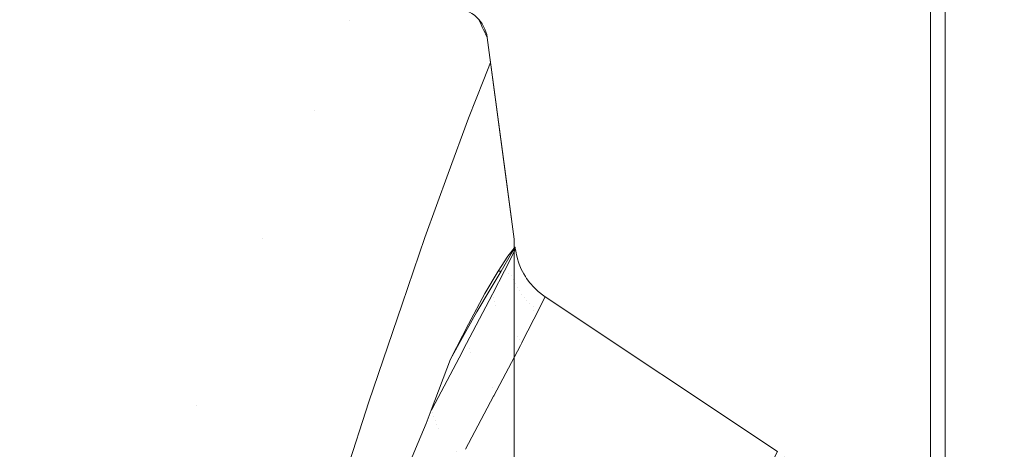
# Model space of a CAD drawing. Header units: millimetres. Extents: x -174 to 174, y -184 to 184.
# Tile 32 of 35: x 52 to 110, y 96 to 122. Entities that reach past the tile are written whole.
import ezdxf

# ---------------------------------------------------------------- set-up
doc = ezdxf.new("R2010")
doc.units = ezdxf.units.MM
doc.header["$LTSCALE"] = 5.08
doc.layers.add('Lighting-LED', color=7, linetype='Continuous', lineweight=5, true_color=0x000000)

# ---------------------------------------------------------------- blocks, each defined once
blk = doc.blocks.new('Group-1')
at = {"layer": 'Lighting-LED', "color": 18, "linetype": 'Continuous', "lineweight": 5}
for points, invisible_edges in [([(-4935.163, -563.12, -462.712), (-4987.26, -599.484, -372.478), (-4921.314, -892.84, -486.699)], 10), ([(-4922.18, -567.845, -487.199), (-4922.18, -892.84, -487.199), (-4989.802, -856.367, -370.075), (-4989.802, -604.205, -370.075)], 10), ([(-5176.739, -621.733, -346.052), (-5047.728, -597.961, -346.052), (-5032.156, -602.514, -346.052)], 9), ([(-5039.258, -603.491, -281.315), (-5055.032, -599.415, -281.315), (-5056.223, -604.971, -242.821), (-5040.908, -608.929, -242.821)], 15), ([(-4988.936, -604.205, -369.575), (-4988.936, -856.367, -369.575), (-4921.314, -892.84, -486.699), (-4987.26, -599.484, -372.478)], 14), ([(-5176.739, -621.733, -346.052), (-5032.156, -602.514, -346.052), (-5017.006, -608.315, -346.052), (-5016.852, -608.392, -346.052)], 9), ([(-5032.156, -602.514, -317.968), (-5039.258, -603.491, -281.315), (-5023.879, -608.865, -281.315)], 11), ([(-5023.879, -608.865, -281.315), (-5022.781, -606.104, -318.422), (-5032.156, -602.514, -317.968)], 9), ([(-5023.879, -608.865, -281.315), (-5039.258, -603.491, -281.315), (-5040.908, -608.929, -242.821), (-5025.975, -614.147, -242.821)], 15), ([(-5040.908, -608.929, -242.821), (-5056.223, -604.971, -242.821), (-5057.927, -612.916, -204.767), (-5043.267, -616.705, -204.767)], 15), ([(-5015.811, -609.887, -303.996), (-5022.781, -606.104, -318.422), (-5023.879, -608.865, -281.315)], 11), ([(-5022.781, -606.104, -318.422), (-5016.245, -608.97, -313.766), (-5016.318, -608.817, -315.394)], 9), ([(-5022.781, -606.104, -318.422), (-5016.173, -609.123, -312.138), (-5016.245, -608.97, -313.766)], 9), ([(-5022.781, -606.104, -318.422), (-5016.101, -609.275, -310.509), (-5016.173, -609.123, -312.138)], 9), ([(-5022.781, -606.104, -318.422), (-5015.956, -609.581, -307.252), (-5016.028, -609.428, -308.881)], 9), ([(-5016.028, -609.428, -308.881), (-5016.101, -609.275, -310.509), (-5022.781, -606.104, -318.422)], 10), ([(-5022.781, -606.104, -318.422), (-5015.884, -609.734, -305.624), (-5015.956, -609.581, -307.252)], 9), ([(-5015.811, -609.887, -303.996), (-5015.884, -609.734, -305.624), (-5022.781, -606.104, -318.422)], 10), ([(-5176.739, -621.733, -346.052), (-5016.852, -608.392, -346.052), (-5016.706, -608.481, -346.052)], 9), ([(-5016.706, -608.481, -346.052), (-5016.567, -608.582, -346.052), (-5016.437, -608.694, -346.052), (-5176.739, -621.733, -346.052)], 12), ([(-5176.739, -621.733, -346.052), (-5016.437, -608.694, -346.052), (-5016.318, -608.817, -346.052), (-5016.208, -608.949, -346.052)], 9), ([(-5016.208, -608.949, -346.052), (-5016.11, -609.09, -346.052), (-5016.024, -609.238, -346.052), (-5176.739, -621.733, -346.052)], 12), ([(-5025.975, -614.147, -242.821), (-5040.908, -608.929, -242.821), (-5043.267, -616.705, -204.767), (-5028.973, -621.7, -204.767)], 15), ([(-5023.879, -608.865, -281.315), (-5025.975, -614.147, -242.821), (-5016.919, -614.618, -261.658)], 11), ([(-5023.879, -608.865, -281.315), (-5015.615, -611.355, -289.86), (-5015.811, -609.887, -303.996)], 9), ([(-5023.879, -608.865, -281.315), (-5016.01, -612.341, -281.332), (-5015.615, -611.355, -289.86)], 9), ([(-5016.919, -614.618, -261.658), (-5016.01, -612.341, -281.332), (-5023.879, -608.865, -281.315)], 10), ([(-5016.208, -608.949, -346.052), (-5016.318, -608.817, -346.052), (-5016.318, -608.817, -315.394)], 10), ([(-5016.318, -608.817, -315.394), (-5016.245, -608.97, -313.766), (-5016.208, -608.949, -346.052)], 10), ([(-5016.11, -609.09, -346.052), (-5016.208, -608.949, -346.052), (-5016.245, -608.97, -313.766)], 10), ([(-5016.245, -608.97, -313.766), (-5016.173, -609.123, -312.138), (-5016.11, -609.09, -346.052)], 10), ([(-5176.739, -621.733, -346.052), (-5016.024, -609.238, -346.052), (-5015.951, -609.393, -346.052)], 9), ([(-5015.951, -609.393, -346.052), (-5015.891, -609.554, -346.052), (-5015.844, -609.719, -346.052), (-5176.739, -621.733, -346.052)], 12), ([(-5016.024, -609.238, -346.052), (-5016.11, -609.09, -346.052), (-5016.173, -609.123, -312.138)], 10), ([(-5016.173, -609.123, -312.138), (-5016.101, -609.275, -310.509), (-5016.024, -609.238, -346.052)], 10), ([(-5015.951, -609.393, -346.052), (-5016.024, -609.238, -346.052), (-5016.101, -609.275, -310.509)], 10), ([(-5016.101, -609.275, -310.509), (-5016.028, -609.428, -308.881), (-5015.951, -609.393, -346.052)], 10), ([(-5015.891, -609.554, -346.052), (-5015.951, -609.393, -346.052), (-5016.028, -609.428, -308.881)], 10), ([(-5016.028, -609.428, -308.881), (-5015.956, -609.581, -307.252), (-5015.891, -609.554, -346.052)], 10), ([(-5015.844, -609.719, -346.052), (-5015.891, -609.554, -346.052), (-5015.956, -609.581, -307.252)], 10), ([(-5015.956, -609.581, -307.252), (-5015.884, -609.734, -305.624), (-5015.844, -609.719, -346.052)], 10), ([(-5015.844, -609.719, -346.052), (-5015.811, -609.887, -346.052), (-5176.739, -621.733, -346.052)], 10), ([(-5015.811, -609.887, -346.052), (-5014.229, -621.72, -346.052), (-5176.739, -621.733, -346.052)], 10), ([(-5015.811, -609.887, -346.052), (-5015.844, -609.719, -346.052), (-5015.884, -609.734, -305.624)], 10), ([(-5015.884, -609.734, -305.624), (-5015.811, -609.887, -303.996), (-5015.811, -609.887, -346.052)], 8), ([(-5015.811, -609.887, -346.052), (-5015.811, -609.887, -303.996), (-5015.579, -611.627, -290.789), (-5014.741, -617.891, -316.283)], 10), ([(-5015.811, -609.887, -303.996), (-5015.615, -611.355, -289.86), (-5015.579, -611.627, -290.789)], 8), ([(-5014.741, -617.891, -316.283), (-5014.229, -621.72, -340.918), (-5014.229, -621.72, -346.052), (-5015.811, -609.887, -346.052)], 8), ([(-5015.615, -611.355, -289.86), (-5016.01, -612.341, -281.332), (-5015.947, -624.904, -281.832)], 10), ([(-5015.947, -624.904, -281.832), (-5015.579, -611.627, -290.789), (-5015.615, -611.355, -289.86)], 9), ([(-5015.579, -611.627, -290.789), (-5015.947, -624.904, -281.832), (-5015.172, -623.593, -301.983)], 9), ([(-5015.172, -623.593, -301.983), (-5014.741, -617.891, -316.283), (-5015.579, -611.627, -290.789)], 9), ([(-5015.947, -624.904, -281.832), (-5016.01, -612.341, -281.332), (-5016.919, -614.618, -261.658)], 9), ([(-5025.975, -614.147, -242.821), (-5028.973, -621.7, -204.767), (-5019.475, -621.628, -221.01)], 11), ([(-5025.975, -614.147, -242.821), (-5018.1, -617.856, -242.883), (-5016.919, -614.618, -261.658)], 9), ([(-5019.475, -621.628, -221.01), (-5018.1, -617.856, -242.883), (-5025.975, -614.147, -242.821)], 10), ([(-5016.919, -626.703, -261.658), (-5016.919, -614.618, -261.658), (-5018.1, -617.856, -242.883)], 9), ([(-5016.919, -614.618, -261.658), (-5016.919, -626.703, -261.658), (-5015.947, -624.904, -281.832)], 9), ([(-5028.973, -621.7, -204.767), (-5043.267, -616.705, -204.767), (-5046.326, -626.788, -167.309), (-5032.86, -631.494, -167.309)], 15), ([(-5018.1, -617.856, -242.883), (-5019.475, -621.628, -221.01), (-5019.092, -631.753, -226.368)], 10), ([(-5019.092, -631.753, -226.368), (-5017.974, -628.763, -243.306), (-5018.1, -617.856, -242.883)], 10), ([(-5018.1, -617.856, -242.883), (-5017.974, -628.763, -243.306), (-5016.919, -626.703, -261.658)], 9), ([(-5014.741, -617.891, -316.283), (-5015.172, -623.593, -301.983), (-5014.609, -622.707, -321.46)], 9), ([(-5014.229, -621.72, -340.918), (-5014.741, -617.891, -316.283), (-5014.609, -622.707, -321.46)], 10), ([(-5014.177, -836.446, -346.052), (-5176.79, -836.445, -346.052), (-5176.739, -621.733, -346.052)], 9), ([(-5176.739, -621.733, -346.052), (-5014.229, -621.72, -346.052), (-5014.177, -836.446, -346.052)], 9), ([(-5028.973, -621.7, -204.767), (-5032.86, -631.494, -167.309), (-5022.762, -631.264, -181.119)], 11), ([(-5028.973, -621.7, -204.767), (-5020.807, -625.531, -204.849), (-5019.475, -621.628, -221.01)], 9), ([(-5022.762, -631.264, -181.119), (-5020.807, -625.531, -204.849), (-5028.973, -621.7, -204.767)], 10), ([(-5019.861, -633.647, -216.601), (-5019.475, -621.628, -221.01), (-5020.807, -625.531, -204.849)], 9), ([(-5019.861, -633.647, -216.601), (-5019.388, -632.526, -222.215), (-5019.475, -621.628, -221.01)], 10), ([(-5019.475, -621.628, -221.01), (-5019.388, -632.526, -222.215), (-5019.092, -631.753, -226.368)], 9), ([(-5014.609, -622.707, -321.46), (-5014.229, -622.236, -340.927), (-5014.229, -621.72, -340.918)], 8), ([(-5014.229, -621.72, -346.052), (-5014.229, -622.222, -345.534), (-5014.229, -622.264, -345.697)], 9), ([(-5014.229, -621.72, -346.052), (-5014.229, -622.193, -345.367), (-5014.229, -622.222, -345.534)], 9), ([(-5014.229, -621.72, -346.052), (-5014.229, -622.179, -345.199), (-5014.229, -622.193, -345.367)], 9), ([(-5014.229, -621.72, -346.052), (-5014.229, -622.178, -345.03), (-5014.229, -622.179, -345.199)], 9), ([(-5014.229, -621.72, -346.052), (-5014.229, -621.72, -340.918), (-5014.229, -622.236, -340.927), (-5014.229, -622.192, -344.862)], 8), ([(-5014.229, -622.192, -344.862), (-5014.229, -622.178, -345.03), (-5014.229, -621.72, -346.052)], 10), ([(-5014.229, -622.264, -345.697), (-5014.229, -622.319, -345.857), (-5014.229, -621.72, -346.052)], 10), ([(-5014.229, -622.319, -345.857), (-5014.203, -730.007, -345.921), (-5014.177, -836.446, -346.052), (-5014.229, -621.72, -346.052)], 8), ([(-5014.165, -622.264, -345.697), (-5014.378, -622.536, -326.839), (-5014.806, -623.571, -317.56)], 11), ([(-5014.806, -623.571, -317.56), (-5014.16, -622.295, -345.791), (-5014.165, -622.264, -345.697)], 8), ([(-5014.16, -622.295, -345.791), (-5014.806, -623.571, -317.56), (-5014.119, -622.526, -345.857)], 10), ([(-5014.229, -622.236, -340.927), (-5014.609, -622.707, -321.46), (-5014.378, -622.536, -326.839)], 10), ([(-5014.378, -622.536, -326.839), (-5014.18, -622.192, -344.862), (-5014.229, -622.236, -340.927)], 10), ([(-5014.18, -622.192, -344.862), (-5014.378, -622.536, -326.839), (-5014.176, -622.194, -345.367)], 10), ([(-5014.173, -622.214, -345.498), (-5014.176, -622.194, -345.367), (-5014.378, -622.536, -326.839)], 10), ([(-5014.172, -622.222, -345.534), (-5014.173, -622.214, -345.498), (-5014.378, -622.536, -326.839)], 10), ([(-5014.171, -622.223, -345.54), (-5014.172, -622.222, -345.534), (-5014.378, -622.536, -326.839)], 10), ([(-5014.165, -622.263, -345.694), (-5014.171, -622.223, -345.54), (-5014.378, -622.536, -326.839)], 10), ([(-5014.165, -622.264, -345.697), (-5014.165, -622.263, -345.694), (-5014.378, -622.536, -326.839)], 10), ([(-5014.229, -622.192, -344.862), (-5014.18, -622.192, -344.862), (-5014.18, -622.178, -345.023)], 8), ([(-5014.18, -622.178, -345.023), (-5014.229, -622.178, -345.03), (-5014.229, -622.192, -344.862)], 9), ([(-5014.229, -622.178, -345.03), (-5014.18, -622.178, -345.03), (-5014.179, -622.178, -345.183)], 9), ([(-5014.179, -622.178, -345.183), (-5014.229, -622.179, -345.199), (-5014.229, -622.178, -345.03)], 9), ([(-5014.179, -622.178, -345.183), (-5014.179, -622.179, -345.199), (-5014.229, -622.179, -345.199)], 10), ([(-5014.18, -622.178, -345.023), (-5014.18, -622.178, -345.03), (-5014.229, -622.178, -345.03)], 10), ([(-5014.229, -622.179, -345.199), (-5014.179, -622.179, -345.199), (-5014.177, -622.19, -345.342)], 9), ([(-5014.177, -622.19, -345.342), (-5014.229, -622.193, -345.367), (-5014.229, -622.179, -345.199)], 9), ([(-5014.177, -622.19, -345.342), (-5014.176, -622.194, -345.367), (-5014.229, -622.193, -345.367)], 10), ([(-5014.18, -622.192, -344.862), (-5014.229, -622.192, -344.862), (-5014.229, -622.236, -340.927)], 8), ([(-5014.229, -622.193, -345.367), (-5014.176, -622.194, -345.367), (-5014.173, -622.214, -345.498)], 9), ([(-5014.173, -622.214, -345.498), (-5014.229, -622.222, -345.534), (-5014.229, -622.193, -345.367)], 9), ([(-5014.173, -622.214, -345.498), (-5014.172, -622.222, -345.534), (-5014.229, -622.222, -345.534)], 10), ([(-5014.229, -622.222, -345.534), (-5014.172, -622.222, -345.534), (-5014.171, -622.223, -345.54)], 9), ([(-5014.171, -622.223, -345.54), (-5014.165, -622.263, -345.694), (-5014.229, -622.264, -345.697), (-5014.229, -622.222, -345.534)], 10), ([(-5014.165, -622.263, -345.694), (-5014.165, -622.264, -345.697), (-5014.229, -622.264, -345.697)], 10), ([(-5014.229, -622.264, -345.697), (-5014.165, -622.264, -345.697), (-5014.16, -622.295, -345.791)], 9), ([(-5014.16, -622.295, -345.791), (-5014.229, -622.319, -345.857), (-5014.229, -622.264, -345.697)], 9), ([(-5014.16, -622.295, -345.791), (-5014.157, -622.319, -345.857), (-5014.229, -622.319, -345.857)], 8), ([(-5014.203, -730.007, -345.921), (-5014.229, -622.319, -345.857), (-5014.02, -622.935, -345.857)], 10), ([(-5014.229, -622.319, -345.857), (-5014.1, -622.631, -345.857), (-5014.02, -622.935, -345.857)], 9), ([(-5014.229, -622.319, -345.857), (-5014.157, -622.319, -345.857), (-5014.119, -622.526, -345.857)], 8), ([(-5014.119, -622.526, -345.857), (-5014.1, -622.631, -345.857), (-5014.229, -622.319, -345.857)], 10), ([(-5014.179, -622.178, -345.183), (-5014.18, -622.178, -345.03), (-5014.18, -622.179, -345.115)], 10), ([(-5014.179, -622.179, -345.199), (-5014.18, -622.179, -345.115), (-5014.18, -622.178, -345.03), (-5014.18, -622.185, -344.946)], 15), ([(-5014.18, -622.179, -345.115), (-5014.179, -622.179, -345.199), (-5014.179, -622.178, -345.183)], 9), ([(-5014.18, -622.178, -345.023), (-5014.18, -622.192, -344.862), (-5014.18, -622.185, -344.946)], 10), ([(-5014.18, -622.185, -344.946), (-5014.18, -622.178, -345.03), (-5014.18, -622.178, -345.023)], 9), ([(-5014.178, -622.187, -345.283), (-5014.179, -622.179, -345.199), (-5014.18, -622.192, -344.862)], 11), ([(-5014.179, -622.179, -345.199), (-5014.18, -622.185, -344.946), (-5014.18, -622.192, -344.862)], 11), ([(-5014.176, -622.194, -345.367), (-5014.178, -622.187, -345.283), (-5014.18, -622.192, -344.862)], 11), ([(-5014.177, -622.19, -345.342), (-5014.179, -622.179, -345.199), (-5014.178, -622.187, -345.283)], 10), ([(-5014.178, -622.187, -345.283), (-5014.176, -622.194, -345.367), (-5014.177, -622.19, -345.342)], 9), ([(-5014.119, -622.526, -345.857), (-5014.157, -622.319, -345.857), (-5014.16, -622.295, -345.791)], 8), ([(-5014.609, -622.707, -321.46), (-5015.172, -623.593, -301.983), (-5014.999, -623.593, -301.983)], 8), ([(-5014.609, -622.707, -321.46), (-5014.999, -623.593, -301.983), (-5014.378, -622.536, -326.839)], 9), ([(-5014.806, -623.571, -317.56), (-5014.378, -622.536, -326.839), (-5014.999, -623.593, -301.983)], 9), ([(-5014.1, -622.631, -345.857), (-5014.119, -622.526, -345.857), (-5014.806, -623.571, -317.56)], 10), ([(-5014.806, -623.571, -317.56), (-5014.542, -623.741, -317.561), (-5014.1, -622.631, -345.857)], 11), ([(-5014.02, -622.935, -345.857), (-5014.1, -622.631, -345.857), (-5014.542, -623.741, -317.561)], 10), ([(-5013.994, -623.012, -345.857), (-5014.02, -622.935, -345.857), (-5014.542, -623.741, -317.561)], 10), ([(-5014.542, -623.741, -317.561), (-5014.362, -623.851, -317.561), (-5013.994, -623.012, -345.857)], 11), ([(-5013.938, -623.177, -345.857), (-5013.994, -623.012, -345.857), (-5014.362, -623.851, -317.561)], 10), ([(-5014.362, -623.851, -317.561), (-5014.276, -624.087, -317.57), (-5013.938, -623.177, -345.857)], 11), ([(-5013.813, -623.472, -345.857), (-5013.938, -623.177, -345.857), (-5014.276, -624.087, -317.57)], 10), ([(-5013.81, -623.477, -345.857), (-5013.813, -623.472, -345.857), (-5014.276, -624.087, -317.57)], 10), ([(-5014.276, -624.087, -317.57), (-5014.176, -624.316, -317.577), (-5013.81, -623.477, -345.857)], 11), ([(-5014.02, -622.935, -345.857), (-4991.205, -712.174, -345.91), (-4991.172, -714.484, -345.911), (-5014.203, -730.007, -345.921)], 13), ([(-5013.666, -623.753, -345.858), (-5013.81, -623.477, -345.857), (-5014.176, -624.316, -317.577)], 10), ([(-4991.205, -712.174, -345.91), (-5014.02, -622.935, -345.857), (-5013.994, -623.012, -345.857)], 9), ([(-5013.994, -623.012, -345.857), (-5013.938, -623.177, -345.857), (-4991.205, -712.174, -345.91)], 10), ([(-5013.938, -623.177, -345.857), (-4992.669, -682.878, -345.893), (-4991.205, -712.174, -345.91)], 9), ([(-5013.938, -623.177, -345.857), (-4993.401, -674.91, -345.888), (-4992.669, -682.878, -345.893)], 9), ([(-5013.938, -623.177, -345.857), (-5013.813, -623.472, -345.857), (-4993.401, -674.91, -345.888)], 10), ([(-4993.401, -674.91, -345.888), (-5013.813, -623.472, -345.857), (-5013.81, -623.477, -345.857)], 9), ([(-5013.81, -623.477, -345.857), (-5013.666, -623.753, -345.858), (-4993.401, -674.91, -345.888)], 10), ([(-5015.172, -623.593, -301.983), (-5015.947, -624.904, -281.832), (-5015.64, -624.669, -287.172)], 10), ([(-5014.999, -623.593, -301.983), (-5015.64, -624.669, -287.172), (-5015.483, -624.906, -288.011)], 10), ([(-5015.64, -624.669, -287.172), (-5014.999, -623.593, -301.983), (-5015.172, -623.593, -301.983)], 8), ([(-5014.806, -623.571, -317.56), (-5015.483, -624.906, -288.011), (-5015.437, -625.119, -288.026)], 10), ([(-5015.483, -624.906, -288.011), (-5014.806, -623.571, -317.56), (-5014.999, -623.593, -301.983)], 10), ([(-5014.806, -623.571, -317.56), (-5015.437, -625.119, -288.026), (-5015.373, -625.357, -288.042)], 11), ([(-5015.373, -625.357, -288.042), (-5014.542, -623.741, -317.561), (-5014.806, -623.571, -317.56)], 11), ([(-5014.542, -623.741, -317.561), (-5015.373, -625.357, -288.042), (-5015.302, -625.598, -288.057)], 11), ([(-5015.302, -625.598, -288.057), (-5014.362, -623.851, -317.561), (-5014.542, -623.741, -317.561)], 11), ([(-5014.362, -623.851, -317.561), (-5015.302, -625.598, -288.057), (-5015.217, -625.833, -288.071), (-5014.276, -624.087, -317.57)], 15), ([(-5014.176, -624.316, -317.577), (-5014.063, -624.538, -317.585), (-5013.666, -623.753, -345.858)], 11), ([(-5013.567, -623.912, -345.858), (-5013.666, -623.753, -345.858), (-5014.063, -624.538, -317.585)], 10), ([(-5014.063, -624.538, -317.585), (-5013.935, -624.752, -317.591), (-5013.567, -623.912, -345.858)], 11), ([(-5013.5, -624.019, -345.858), (-5013.567, -623.912, -345.858), (-5013.935, -624.752, -317.591)], 10), ([(-5013.935, -624.752, -317.591), (-5013.795, -624.957, -317.597), (-5013.5, -624.019, -345.858)], 11), ([(-5013.313, -624.272, -345.858), (-5013.5, -624.019, -345.858), (-5013.795, -624.957, -317.597)], 10), ([(-4993.401, -674.91, -345.888), (-5013.666, -623.753, -345.858), (-5013.567, -623.912, -345.858)], 9), ([(-5013.567, -623.912, -345.858), (-5013.5, -624.019, -345.858), (-4993.401, -674.91, -345.888)], 10), ([(-4993.401, -674.91, -345.888), (-5013.5, -624.019, -345.858), (-5013.313, -624.272, -345.858)], 9), ([(-5014.276, -624.087, -317.57), (-5015.217, -625.833, -288.071), (-5015.116, -626.061, -288.084), (-5014.176, -624.316, -317.577)], 15), ([(-5014.176, -624.316, -317.577), (-5015.116, -626.061, -288.084), (-5015.002, -626.283, -288.096), (-5014.063, -624.538, -317.585)], 15), ([(-5014.063, -624.538, -317.585), (-5015.002, -626.283, -288.096), (-5014.875, -626.497, -288.107), (-5013.935, -624.752, -317.591)], 15), ([(-5013.277, -624.315, -345.858), (-5013.313, -624.272, -345.858), (-5013.795, -624.957, -317.597)], 10), ([(-5013.795, -624.957, -317.597), (-5013.643, -625.153, -317.602), (-5013.277, -624.315, -345.858)], 11), ([(-5013.26, -624.336, -345.858), (-5013.277, -624.315, -345.858), (-5013.643, -625.153, -317.602)], 10), ([(-5013.112, -624.499, -345.858), (-5013.26, -624.336, -345.858), (-5013.643, -625.153, -317.602)], 10), ([(-5013.643, -625.153, -317.602), (-5013.479, -625.339, -317.606), (-5013.112, -624.499, -345.858)], 11), ([(-5013.045, -624.572, -345.858), (-5013.112, -624.499, -345.858), (-5013.479, -625.339, -317.606)], 10), ([(-5012.937, -624.674, -345.858), (-5013.045, -624.572, -345.858), (-5013.479, -625.339, -317.606)], 10), ([(-5013.313, -624.272, -345.858), (-5013.277, -624.315, -345.858), (-5013.26, -624.336, -345.858), (-4993.401, -674.91, -345.888)], 12), ([(-5013.26, -624.336, -345.858), (-5013.112, -624.499, -345.858), (-4993.401, -674.91, -345.888)], 10), ([(-5013.112, -624.499, -345.858), (-5013.045, -624.572, -345.858), (-4993.401, -674.91, -345.888)], 10), ([(-4994.849, -659.158, -345.879), (-4993.401, -674.91, -345.888), (-5013.045, -624.572, -345.858), (-5012.937, -624.674, -345.858)], 10), ([(-5015.502, -624.943, -287.188), (-5017.224, -628.21, -258.01), (-5015.437, -625.119, -288.026)], 10), ([(-5016.419, -625.977, -269.158), (-5017.224, -628.21, -258.01), (-5015.502, -624.943, -287.188)], 9), ([(-5015.373, -625.357, -288.042), (-5015.437, -625.119, -288.026), (-5017.224, -628.21, -258.01)], 11), ([(-5015.947, -624.904, -281.832), (-5016.919, -626.703, -261.658), (-5016.419, -625.977, -269.158)], 10), ([(-5015.502, -624.943, -287.188), (-5015.64, -624.669, -287.172), (-5016.419, -625.977, -269.158)], 9), ([(-5016.419, -625.977, -269.158), (-5015.64, -624.669, -287.172), (-5015.947, -624.904, -281.832)], 10), ([(-5015.64, -624.669, -287.172), (-5015.502, -624.943, -287.188), (-5015.483, -624.906, -288.011)], 9), ([(-5015.437, -625.119, -288.026), (-5015.483, -624.906, -288.011), (-5015.502, -624.943, -287.188)], 9), ([(-5013.935, -624.752, -317.591), (-5014.875, -626.497, -288.107), (-5014.735, -626.702, -288.117), (-5013.795, -624.957, -317.597)], 15), ([(-5013.795, -624.957, -317.597), (-5014.735, -626.702, -288.117), (-5014.583, -626.898, -288.126), (-5013.643, -625.153, -317.602)], 15), ([(-5013.643, -625.153, -317.602), (-5014.583, -626.898, -288.126), (-5014.419, -627.083, -288.133), (-5013.479, -625.339, -317.606)], 15), ([(-5013.479, -625.339, -317.606), (-5013.305, -625.514, -317.61), (-5012.937, -624.674, -345.858)], 11), ([(-5012.815, -624.788, -345.858), (-5012.937, -624.674, -345.858), (-5013.305, -625.514, -317.61)], 10), ([(-5012.753, -624.838, -345.858), (-5012.815, -624.788, -345.858), (-5013.305, -625.514, -317.61)], 10), ([(-5013.305, -625.514, -317.61), (-5013.12, -625.678, -317.613), (-5012.753, -624.838, -345.858)], 11), ([(-5012.57, -624.984, -345.858), (-5012.753, -624.838, -345.858), (-5013.12, -625.678, -317.613)], 10), ([(-5012.57, -624.984, -345.858), (-5013.12, -625.678, -317.613), (-5013.11, -625.895, -317.623)], 11), ([(-5013.11, -625.895, -317.623), (-5012.56, -624.991, -345.858), (-5012.57, -624.984, -345.858)], 9), ([(-5012.411, -625.096, -345.858), (-5012.56, -624.991, -345.858), (-5013.11, -625.895, -317.623)], 10), ([(-5013.11, -625.895, -317.623), (-5013.08, -626.411, -317.646), (-5012.411, -625.096, -345.858)], 9), ([(-4998.783, -634.165, -345.864), (-5012.411, -625.096, -345.858), (-5013.08, -626.411, -317.646)], 8), ([(-5012.937, -624.674, -345.858), (-5012.815, -624.788, -345.858), (-4994.849, -659.158, -345.879)], 10), ([(-4994.849, -659.158, -345.879), (-5012.815, -624.788, -345.858), (-5012.753, -624.838, -345.858)], 9), ([(-5012.753, -624.838, -345.858), (-5012.57, -624.984, -345.858), (-4994.849, -659.158, -345.879)], 10), ([(-4997.931, -635.444, -345.864), (-5012.57, -624.984, -345.858), (-5012.56, -624.991, -345.858)], 9), ([(-5012.57, -624.984, -345.858), (-4997.931, -635.444, -345.864), (-4994.849, -659.158, -345.879)], 11), ([(-5012.56, -624.991, -345.858), (-5012.411, -625.096, -345.858), (-4997.956, -635.337, -345.864), (-4997.931, -635.444, -345.864)], 10), ([(-5012.411, -625.096, -345.858), (-4998.005, -635.18, -345.864), (-4997.979, -635.261, -345.864)], 9), ([(-5012.411, -625.096, -345.858), (-4998.173, -634.822, -345.864), (-4998.126, -634.907, -345.864)], 11), ([(-5012.411, -625.096, -345.858), (-4998.066, -635.027, -345.864), (-4998.044, -635.081, -345.864)], 9), ([(-4997.979, -635.261, -345.864), (-4997.956, -635.337, -345.864), (-5012.411, -625.096, -345.858)], 10), ([(-4998.126, -634.907, -345.864), (-4998.084, -634.987, -345.864), (-4998.066, -635.027, -345.864), (-5012.411, -625.096, -345.858)], 12), ([(-4998.044, -635.081, -345.864), (-4998.005, -635.18, -345.864), (-5012.411, -625.096, -345.858)], 10), ([(-4998.401, -634.507, -345.864), (-4998.345, -634.571, -345.864), (-5012.411, -625.096, -345.858), (-4998.783, -634.165, -345.864)], 10), ([(-4998.173, -634.822, -345.864), (-5012.411, -625.096, -345.858), (-4998.345, -634.571, -345.864), (-4998.28, -634.659, -345.864)], 11), ([(-5021.64, -637.858, -195.519), (-5020.807, -625.531, -204.849), (-5022.762, -631.264, -181.119)], 9), ([(-5021.64, -637.858, -195.519), (-5021.197, -636.81, -200.767), (-5020.807, -625.531, -204.849)], 10), ([(-5020.807, -625.531, -204.849), (-5021.197, -636.81, -200.767), (-5019.861, -633.647, -216.601)], 9), ([(-5017.224, -628.21, -258.01), (-5016.878, -628.144, -257.982), (-5015.373, -625.357, -288.042)], 11), ([(-5016.807, -628.383, -258.004), (-5015.302, -625.598, -288.057), (-5015.373, -625.357, -288.042), (-5016.878, -628.144, -257.982)], 15), ([(-5016.721, -628.618, -258.025), (-5015.217, -625.833, -288.071), (-5015.302, -625.598, -288.057), (-5016.807, -628.383, -258.004)], 15), ([(-5013.479, -625.339, -317.606), (-5014.419, -627.083, -288.133), (-5014.244, -627.258, -288.139), (-5013.305, -625.514, -317.61)], 15), ([(-5013.305, -625.514, -317.61), (-5014.244, -627.258, -288.139), (-5014.059, -627.422, -288.144), (-5013.12, -625.678, -317.613)], 15), ([(-5013.11, -625.895, -317.623), (-5013.12, -625.678, -317.613), (-5014.059, -627.422, -288.144)], 11), ([(-5016.419, -625.977, -269.158), (-5017.166, -627.315, -256.742), (-5017.224, -628.21, -258.01)], 10), ([(-5016.919, -626.703, -261.658), (-5017.166, -627.315, -256.742), (-5016.419, -625.977, -269.158)], 9), ([(-5016.62, -628.846, -258.044), (-5015.116, -626.061, -288.084), (-5015.217, -625.833, -288.071), (-5016.721, -628.618, -258.025)], 15), ([(-5016.506, -629.067, -258.062), (-5015.002, -626.283, -288.096), (-5015.116, -626.061, -288.084), (-5016.62, -628.846, -258.044)], 15), ([(-5016.378, -629.28, -258.078), (-5014.875, -626.497, -288.107), (-5015.002, -626.283, -288.096), (-5016.506, -629.067, -258.062)], 15), ([(-5014.059, -627.422, -288.144), (-5013.916, -627.614, -288.15), (-5013.11, -625.895, -317.623)], 11), ([(-5013.08, -626.411, -317.646), (-5013.11, -625.895, -317.623), (-5013.916, -627.614, -288.15)], 11), ([(-5032.86, -631.494, -167.309), (-5046.326, -626.788, -167.309), (-5050.072, -639.137, -130.6), (-5037.62, -643.488, -130.6)], 15), ([(-5016.919, -626.703, -261.658), (-5017.974, -628.763, -243.306), (-5017.166, -627.315, -256.742)], 8), ([(-5016.238, -629.485, -258.092), (-5014.735, -626.702, -288.117), (-5014.875, -626.497, -288.107), (-5016.378, -629.28, -258.078)], 15), ([(-5016.086, -629.68, -258.105), (-5014.583, -626.898, -288.126), (-5014.735, -626.702, -288.117), (-5016.238, -629.485, -258.092)], 15), ([(-5015.922, -629.866, -258.116), (-5014.419, -627.083, -288.133), (-5014.583, -626.898, -288.126), (-5016.086, -629.68, -258.105)], 15), ([(-5013.916, -627.614, -288.15), (-5013.78, -627.785, -288.155), (-5013.08, -626.411, -317.646)], 9), ([(-4999.455, -635.484, -317.606), (-5013.08, -626.411, -317.646), (-5013.78, -627.785, -288.155)], 9), ([(-5013.08, -626.411, -317.646), (-4999.455, -635.484, -317.606), (-4998.783, -634.165, -345.864)], 9), ([(-5019.048, -631.669, -227.116), (-5017.166, -627.315, -256.742), (-5017.974, -628.763, -243.306)], 9), ([(-5019.048, -631.669, -227.116), (-5017.292, -628.338, -256.864), (-5017.166, -627.315, -256.742)], 10), ([(-5017.166, -627.315, -256.742), (-5017.292, -628.338, -256.864), (-5017.224, -628.21, -258.01)], 9), ([(-5015.747, -630.04, -258.125), (-5014.244, -627.258, -288.139), (-5014.419, -627.083, -288.133), (-5015.922, -629.866, -258.116)], 15), ([(-5015.562, -630.204, -258.132), (-5014.059, -627.422, -288.144), (-5014.244, -627.258, -288.139), (-5015.747, -630.04, -258.125)], 15), ([(-5014.059, -627.422, -288.144), (-5015.562, -630.204, -258.132), (-5015.52, -630.424, -258.154)], 11), ([(-5015.52, -630.424, -258.154), (-5013.916, -627.614, -288.15), (-5014.059, -627.422, -288.144)], 11), ([(-5013.862, -627.947, -284.673), (-5013.916, -627.614, -288.15), (-5015.52, -630.424, -258.154)], 11), ([(-5015.52, -630.424, -258.154), (-5015.422, -630.899, -258.201), (-5013.862, -627.947, -284.673)], 9), ([(-5000.237, -637.02, -284.692), (-5013.862, -627.947, -284.673), (-5015.422, -630.899, -258.201)], 9), ([(-5013.916, -627.614, -288.15), (-5013.862, -627.947, -284.673), (-5013.784, -627.794, -287.949)], 9), ([(-5013.784, -627.794, -287.949), (-5013.78, -627.785, -288.155), (-5013.916, -627.614, -288.15)], 10), ([(-5000.158, -636.865, -288.014), (-5013.784, -627.794, -287.949), (-5013.862, -627.947, -284.673)], 9), ([(-5013.862, -627.947, -284.673), (-5000.237, -637.02, -284.692), (-5000.158, -636.865, -288.014)], 9), ([(-5013.78, -627.785, -288.155), (-5013.784, -627.794, -287.949), (-5000.157, -636.862, -288.074)], 10), ([(-5000.158, -636.865, -288.014), (-5000.157, -636.862, -288.074), (-5013.784, -627.794, -287.949)], 10), ([(-5013.78, -627.785, -288.155), (-5000.157, -636.862, -288.074), (-4999.455, -635.484, -317.606)], 9), ([(-5017.292, -628.338, -256.864), (-5019.048, -631.669, -227.116), (-5019.002, -631.878, -227.144)], 10), ([(-5019.002, -631.878, -227.144), (-5017.224, -628.21, -258.01), (-5017.292, -628.338, -256.864)], 9), ([(-5017.224, -628.21, -258.01), (-5019.002, -631.878, -227.144), (-5018.938, -632.12, -227.175)], 11), ([(-5018.938, -632.12, -227.175), (-5016.878, -628.144, -257.982), (-5017.224, -628.21, -258.01)], 11), ([(-5016.878, -628.144, -257.982), (-5018.938, -632.12, -227.175), (-5018.863, -632.357, -227.205)], 11), ([(-5018.863, -632.357, -227.205), (-5016.807, -628.383, -258.004), (-5016.878, -628.144, -257.982)], 11), ([(-5016.807, -628.383, -258.004), (-5018.863, -632.357, -227.205), (-5018.782, -632.588, -227.233)], 11), ([(-5018.782, -632.588, -227.233), (-5016.721, -628.618, -258.025), (-5016.807, -628.383, -258.004)], 11), ([(-5016.721, -628.618, -258.025), (-5018.782, -632.588, -227.233), (-5018.681, -632.815, -227.259), (-5016.62, -628.846, -258.044)], 15), ([(-5017.974, -628.763, -243.306), (-5019.092, -631.753, -226.368), (-5019.048, -631.669, -227.116)], 8), ([(-5016.62, -628.846, -258.044), (-5018.681, -632.815, -227.259), (-5018.566, -633.035, -227.283), (-5016.506, -629.067, -258.062)], 15), ([(-5016.506, -629.067, -258.062), (-5018.566, -633.035, -227.283), (-5018.438, -633.248, -227.305), (-5016.378, -629.28, -258.078)], 15), ([(-5016.378, -629.28, -258.078), (-5018.438, -633.248, -227.305), (-5018.298, -633.452, -227.324), (-5016.238, -629.485, -258.092)], 15), ([(-5016.238, -629.485, -258.092), (-5018.298, -633.452, -227.324), (-5018.145, -633.647, -227.342), (-5016.086, -629.68, -258.105)], 15), ([(-5016.086, -629.68, -258.105), (-5018.145, -633.647, -227.342), (-5017.981, -633.832, -227.357), (-5015.922, -629.866, -258.116)], 15), ([(-5015.922, -629.866, -258.116), (-5017.981, -633.832, -227.357), (-5017.806, -634.006, -227.369), (-5015.747, -630.04, -258.125)], 15), ([(-5015.747, -630.04, -258.125), (-5017.806, -634.006, -227.369), (-5017.621, -634.169, -227.38), (-5015.562, -630.204, -258.132)], 15), ([(-5015.52, -630.424, -258.154), (-5015.562, -630.204, -258.132), (-5017.621, -634.169, -227.38)], 11), ([(-5017.621, -634.169, -227.38), (-5017.461, -634.352, -227.396), (-5015.52, -630.424, -258.154)], 11), ([(-5015.52, -630.424, -258.154), (-5017.461, -634.352, -227.396), (-5017.084, -634.045, -229.984)], 11), ([(-5017.084, -634.045, -229.984), (-5015.44, -630.934, -257.886), (-5015.52, -630.424, -258.154)], 10), ([(-5015.44, -630.934, -257.886), (-5015.422, -630.899, -258.201), (-5015.52, -630.424, -258.154)], 10), ([(-5001.812, -640.002, -257.996), (-5015.44, -630.934, -257.886), (-5017.084, -634.045, -229.984)], 9), ([(-5015.422, -630.899, -258.201), (-5015.44, -630.934, -257.886), (-5001.807, -639.992, -258.087)], 10), ([(-5001.812, -640.002, -257.996), (-5001.807, -639.992, -258.087), (-5015.44, -630.934, -257.886)], 10), ([(-5015.422, -630.899, -258.201), (-5001.807, -639.992, -258.087), (-5000.237, -637.02, -284.692)], 9), ([(-5032.86, -631.494, -167.309), (-5037.62, -643.488, -130.6), (-5026.815, -643.774, -141.307)], 11), ([(-5032.86, -631.494, -167.309), (-5024.158, -635.571, -167.41), (-5022.762, -631.264, -181.119)], 9), ([(-5026.815, -643.774, -141.307), (-5024.158, -635.571, -167.41), (-5032.86, -631.494, -167.309)], 10), ([(-5022.762, -631.264, -181.119), (-5024.158, -635.571, -167.41), (-5023.636, -642.585, -171.859)], 10), ([(-5023.636, -642.585, -171.859), (-5022.854, -640.733, -181.127), (-5022.762, -631.264, -181.119)], 10), ([(-5022.762, -631.264, -181.119), (-5022.854, -640.733, -181.127), (-5022.546, -640.004, -184.779)], 9), ([(-5022.762, -631.264, -181.119), (-5022.546, -640.004, -184.779), (-5021.64, -637.858, -195.519)], 9), ([(-5019.861, -633.647, -216.601), (-5021.197, -636.81, -200.767), (-5018.938, -632.12, -227.175)], 10), ([(-5018.863, -632.357, -227.205), (-5018.938, -632.12, -227.175), (-5021.197, -636.81, -200.767)], 11), ([(-5019.388, -632.526, -222.215), (-5019.861, -633.647, -216.601), (-5019.002, -631.878, -227.144)], 10), ([(-5018.938, -632.12, -227.175), (-5019.002, -631.878, -227.144), (-5019.861, -633.647, -216.601)], 11), ([(-5019.002, -631.878, -227.144), (-5019.048, -631.669, -227.116), (-5019.388, -632.526, -222.215)], 11), ([(-5019.048, -631.669, -227.116), (-5019.092, -631.753, -226.368), (-5019.388, -632.526, -222.215)], 8), ([(-5018.782, -632.588, -227.233), (-5018.863, -632.357, -227.205), (-5021.64, -637.858, -195.519)], 11), ([(-5021.197, -636.81, -200.767), (-5021.64, -637.858, -195.519), (-5018.863, -632.357, -227.205)], 10), ([(-5021.64, -637.858, -195.519), (-5021.467, -637.991, -195.526), (-5018.782, -632.588, -227.233)], 11), ([(-5018.681, -632.815, -227.259), (-5018.782, -632.588, -227.233), (-5021.467, -637.991, -195.526)], 11), ([(-5021.467, -637.991, -195.526), (-5021.291, -638.115, -195.532), (-5018.681, -632.815, -227.259)], 11), ([(-5021.176, -638.334, -195.562), (-5018.566, -633.035, -227.283), (-5018.681, -632.815, -227.259), (-5021.291, -638.115, -195.532)], 15), ([(-5021.048, -638.546, -195.59), (-5018.438, -633.248, -227.305), (-5018.566, -633.035, -227.283), (-5021.176, -638.334, -195.562)], 15), ([(-5020.906, -638.749, -195.615), (-5018.298, -633.452, -227.324), (-5018.438, -633.248, -227.305), (-5021.048, -638.546, -195.59)], 15), ([(-5020.753, -638.943, -195.638), (-5018.145, -633.647, -227.342), (-5018.298, -633.452, -227.324), (-5020.906, -638.749, -195.615)], 15), ([(-5020.588, -639.127, -195.657), (-5017.981, -633.832, -227.357), (-5018.145, -633.647, -227.342), (-5020.753, -638.943, -195.638)], 15), ([(-5020.413, -639.3, -195.674), (-5017.806, -634.006, -227.369), (-5017.981, -633.832, -227.357), (-5020.588, -639.127, -195.657)], 15), ([(-5020.228, -639.463, -195.688), (-5017.621, -634.169, -227.38), (-5017.806, -634.006, -227.369), (-5020.413, -639.3, -195.674)], 15)]:
    blk.add_3dface(points, dxfattribs=dict(at, invisible_edges=invisible_edges))
blk.add_3dface([(-4988.936, -604.205, -369.575), (-4989.802, -604.205, -370.075), (-4989.802, -856.367, -370.075), (-4988.936, -856.367, -369.575)], dxfattribs=at)
at = {"layer": 'Lighting-LED', "color": 0, "flags": 1}
for tag in ['Yoke', 'Weight', 'Weight', 'Wattage', '3D_Symbol_Name', 'Candlepower', 'Body', 'Model_Name', 'Beam_Angle', 'Field_Angle', 'Remarks', 'Beam_Angle_2', 'Field_Angle_2', 'Num_Channels', 'Frame_Size', 'Device_Type', 'FixtureID', 'Frame_Size', 'Base', 'Lens', 'Inst_Type', 'Lamp']:
    blk.add_attdef(tag, (-4365.465, 1246.738), '', height=0.18, dxfattribs=at)

msp = doc.modelspace()

# ---------------------------------------------------------------- block references
at = {"layer": 'Lighting-LED', "color": 7}
msp.add_blockref('Group-1', (5095.474, 730.464), dxfattribs=at)

doc.saveas('drawing.dxf')
